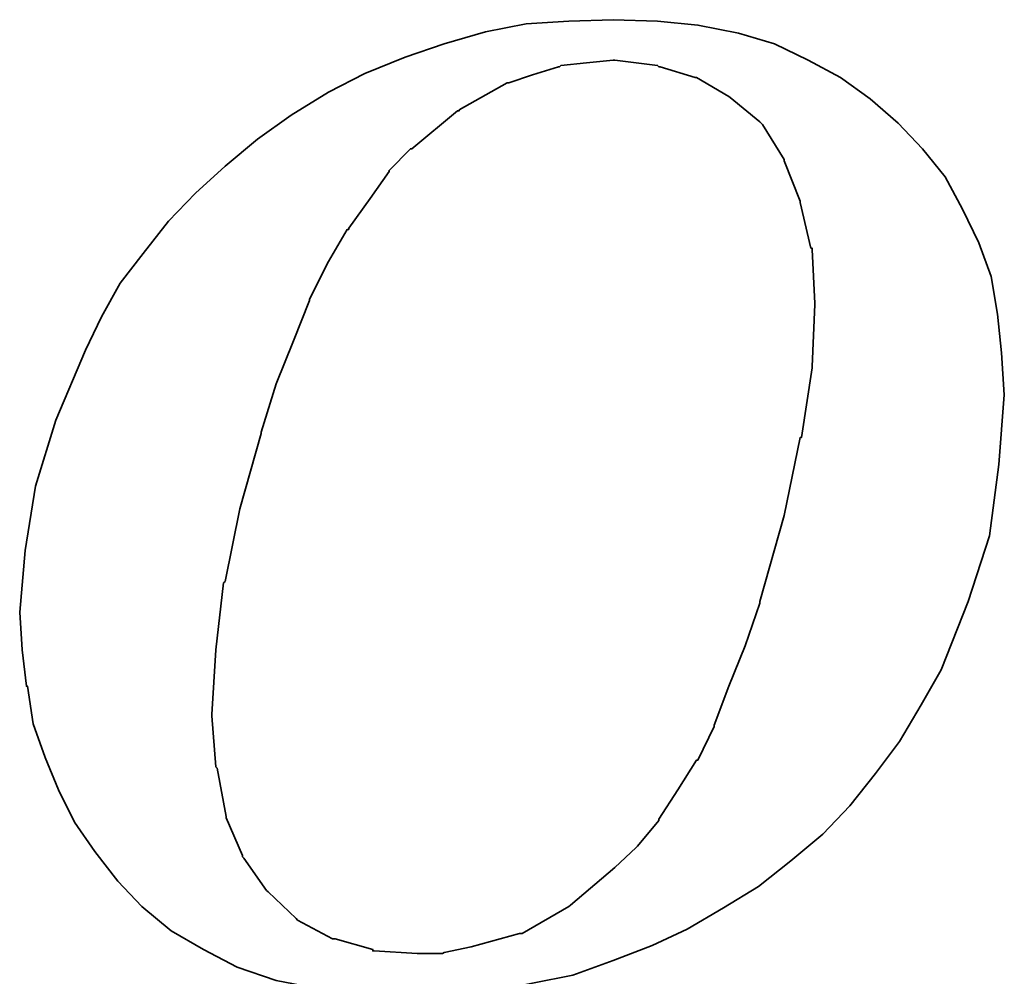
# Model space of a CAD drawing. Header units: millimetres. Extents: x -75 to 178, y -404 to -259.
# Tile 43 of 55: x 102.72 to 105.7, y -337.13 to -334.23. Entities that reach past the tile are written whole.
import ezdxf

# ---------------------------------------------------------------- set-up
doc = ezdxf.new("R2010")
doc.units = ezdxf.units.MM
doc.header["$LTSCALE"] = 0.1
doc.layers.add('DIM', color=4, linetype='CONTINUOUS')
doc.layers.add('layer 1', color=7, linetype='CONTINUOUS')

# ---------------------------------------------------------------- blocks, each defined once
blk = doc.blocks.new('TBI MOTION logo(完整正式版)')
at = {"layer": 'layer 1', "color": 22, "lineweight": 35}
for points, knots in [([(-11.34375, -6.98375), (-11.34375, -6.98375), (-10.91375, -7.43875), (-10.91375, -7.43875), (-10.91375, -7.43875), (-10.91375, -7.43875), (-10.38625, -7.87125), (-10.38625, -7.87125), (-10.38625, -7.87125), (-10.38625, -7.87125), (-9.81125, -8.20375), (-9.81125, -8.20375), (-9.81125, -8.20375), (-9.81125, -8.20375), (-9.21125, -8.51875), (-9.21125, -8.51875), (-9.21125, -8.51875), (-9.21125, -8.51875), (-8.51625, -8.75875), (-8.51625, -8.75875), (-8.51625, -8.75875), (-8.51625, -8.75875), (-7.77125, -8.90375), (-7.77125, -8.90375), (-7.77125, -8.90375), (-7.77125, -8.90375), (-6.97875, -8.99875), (-6.97875, -8.99875), (-6.97875, -8.99875), (-6.97875, -8.99875), (-6.14125, -9.02375), (-6.14125, -9.02375), (-6.14125, -9.02375), (-6.14125, -9.02375), (-5.37125, -8.99875), (-5.37125, -8.99875), (-5.37125, -8.99875), (-5.37125, -8.99875), (-4.65375, -8.94875), (-4.65375, -8.94875), (-4.65375, -8.94875), (-4.65375, -8.94875), (-3.93375, -8.80625), (-3.93375, -8.80625), (-3.93375, -8.80625), (-3.93375, -8.80625), (-3.21375, -8.66375), (-3.21375, -8.66375), (-3.21375, -8.66375), (-3.21375, -8.66375), (-2.49375, -8.39875), (-2.49375, -8.39875), (-2.49375, -8.39875), (-2.49375, -8.39875), (-1.79875, -8.13375), (-1.79875, -8.13375), (-1.79875, -8.13375), (-1.79875, -8.13375), (-1.17375, -7.84375), (-1.17375, -7.84375), (-1.17375, -7.84375), (-1.17375, -7.84375), (-0.52375, -7.46375), (-0.52375, -7.46375), (-0.52375, -7.46375), (-0.52375, -7.46375), (0.10124, -7.07875), (0.10124, -7.07875), (0.10124, -7.07875), (0.10124, -7.07875), (0.67625, -6.62375), (0.67625, -6.62375), (0.67625, -6.62375), (0.67625, -6.62375), (1.24874, -6.14375), (1.24874, -6.14375), (1.24874, -6.14375), (1.24874, -6.14375), (1.72874, -5.64125), (1.72874, -5.64125), (1.72874, -5.64125), (1.72874, -5.64125), (2.18624, -5.06375), (2.18624, -5.06375), (2.18624, -5.06375), (2.18624, -5.06375), (2.61625, -4.48874), (2.61625, -4.48874), (2.61625, -4.48874), (2.61625, -4.48874), (3.00125, -3.83874), (3.00125, -3.83874), (3.00125, -3.83874), (3.00125, -3.83874), (3.36124, -3.21374), (3.36124, -3.21374), (3.36124, -3.21374), (3.36124, -3.21374), (3.84374, -1.99125), (3.84374, -1.99125), (3.84374, -1.99125), (3.84374, -1.99125), (4.22625, -0.81875), (4.22625, -0.81875), (4.22625, -0.81875), (4.22625, -0.81875), (4.39125, 0.45624), (4.39125, 0.45624), (4.39125, 0.45624), (4.39125, 0.45624), (4.48874, 1.70124), (4.48874, 1.70124), (4.48874, 1.70124), (4.48874, 1.70124), (4.43874, 2.44625), (4.43874, 2.44625), (4.43874, 2.44625), (4.43874, 2.44625), (4.36874, 3.14125), (4.36874, 3.14125), (4.36874, 3.14125), (4.36874, 3.14125), (4.25125, 3.81125), (4.25125, 3.81125), (4.25125, 3.81125), (4.25125, 3.81125), (4.03124, 4.41125), (4.03124, 4.41125), (4.03124, 4.41125), (4.03124, 4.41125), (3.74374, 5.01125), (3.74374, 5.01125), (3.74374, 5.01125), (3.74374, 5.01125), (3.43124, 5.58875), (3.43124, 5.58875), (3.43124, 5.58875), (3.43124, 5.58875), (3.02625, 6.09125), (3.02625, 6.09125), (3.02625, 6.09125), (3.02625, 6.09125), (2.59374, 6.54875), (2.59374, 6.54875), (2.59374, 6.54875), (2.59374, 6.54875), (2.09124, 6.98125), (2.09124, 6.98125), (2.09124, 6.98125), (2.09124, 6.98125), (1.56124, 7.36625), (1.56124, 7.36625), (1.56124, 7.36625), (1.56124, 7.36625), (0.98624, 7.67625), (0.98624, 7.67625), (0.98624, 7.67625), (0.98624, 7.67625), (0.38624, 7.96375), (0.38624, 7.96375), (0.38624, 7.96375), (0.38624, 7.96375), (-0.25875, 8.15625), (-0.25875, 8.15625), (-0.25875, 8.15625), (-0.25875, 8.15625), (-0.98125, 8.30125), (-0.98125, 8.30125), (-0.98125, 8.30125), (-0.98125, 8.30125), (-1.70124, 8.37125), (-1.70124, 8.37125), (-1.70124, 8.37125), (-1.70124, 8.37125), (-2.49375, 8.39624), (-2.49375, 8.39624), (-2.49375, 8.39624), (-2.49375, 8.39624), (-3.28625, 8.37125), (-3.28625, 8.37125), (-3.28625, 8.37125), (-3.28625, 8.37125), (-4.05125, 8.32125), (-4.05125, 8.32125), (-4.05125, 8.32125), (-4.05125, 8.32125), (-4.77375, 8.18125), (-4.77375, 8.18125), (-4.77375, 8.18125), (-4.77375, 8.18125), (-5.51625, 7.96375), (-5.51625, 7.96375), (-5.51625, 7.96375), (-5.51625, 7.96375), (-6.21125, 7.72625), (-6.21125, 7.72625), (-6.21125, 7.72625), (-6.21125, 7.72625), (-6.92875, 7.43625), (-6.92875, 7.43625), (-6.92875, 7.43625), (-6.92875, 7.43625), (-7.57875, 7.10125), (-7.57875, 7.10125), (-7.57875, 7.10125), (-7.57875, 7.10125), (-8.24875, 6.69125), (-8.24875, 6.69125), (-8.24875, 6.69125), (-8.24875, 6.69125), (-8.84875, 6.26125), (-8.84875, 6.26125), (-8.84875, 6.26125), (-8.84875, 6.26125), (-9.42625, 5.78125), (-9.42625, 5.78125), (-9.42625, 5.78125), (-9.42625, 5.78125), (-9.95375, 5.30125), (-9.95375, 5.30125), (-9.95375, 5.30125), (-9.95375, 5.30125), (-10.43375, 4.79624), (-10.43375, 4.79624), (-10.43375, 4.79624), (-10.43375, 4.79624), (-10.88875, 4.22125), (-10.88875, 4.22125), (-10.88875, 4.22125), (-10.88875, 4.22125), (-11.29875, 3.69375), (-11.29875, 3.69375), (-11.29875, 3.69375), (-11.29875, 3.69375), (-11.63375, 3.09125), (-11.63375, 3.09125), (-11.63375, 3.09125), (-11.63375, 3.09125), (-11.91875, 2.49625), (-11.91875, 2.49625), (-11.91875, 2.49625), (-11.91875, 2.49625), (-12.44875, 1.24625), (-12.44875, 1.24625), (-12.44875, 1.24625), (-12.44875, 1.24625), (-12.80875, 0.06874), (-12.80875, 0.06874), (-12.80875, 0.06874), (-12.80875, 0.06874), (-12.99875, -1.07875), (-12.99875, -1.07875), (-12.99875, -1.07875), (-12.99875, -1.07875), (-13.09375, -2.18375), (-13.09375, -2.18375), (-13.09375, -2.18375), (-13.09375, -2.18375), (-13.04875, -2.85375), (-13.04875, -2.85375), (-13.04875, -2.85375), (-13.04875, -2.85375), (-12.97375, -3.50375), (-12.97375, -3.50375), (-12.97375, -3.50375), (-12.97375, -3.50375), (-12.95375, -3.50375), (-12.95375, -3.50375), (-12.95375, -3.50375), (-12.95375, -3.50375), (-12.85375, -4.17375), (-12.85375, -4.17375), (-12.85375, -4.17375), (-12.85375, -4.17375), (-12.63875, -4.77624), (-12.63875, -4.77624), (-12.63875, -4.77624), (-12.63875, -4.77624), (-12.39875, -5.35125), (-12.39875, -5.35125), (-12.39875, -5.35125), (-12.39875, -5.35125), (-12.11375, -5.92875), (-12.11375, -5.92875), (-12.11375, -5.92875), (-12.11375, -5.92875), (-11.75375, -6.45375), (-11.75375, -6.45375), (-11.75375, -6.45375), (-11.75375, -6.45375), (-11.34375, -6.98375), (-11.34375, -6.98375)], [0, 0, 0, 0, 0.01369863, 0.01369863, 0.01369863, 0.01369863, 0.02739726, 0.02739726, 0.02739726, 0.02739726, 0.04109589, 0.04109589, 0.04109589, 0.04109589, 0.05479452, 0.05479452, 0.05479452, 0.05479452, 0.06849315, 0.06849315, 0.06849315, 0.06849315, 0.08219178, 0.08219178, 0.08219178, 0.08219178, 0.09589041, 0.09589041, 0.09589041, 0.09589041, 0.10958904, 0.10958904, 0.10958904, 0.10958904, 0.12328767, 0.12328767, 0.12328767, 0.12328767, 0.1369863, 0.1369863, 0.1369863, 0.1369863, 0.15068493, 0.15068493, 0.15068493, 0.15068493, 0.16438356, 0.16438356, 0.16438356, 0.16438356, 0.17808219, 0.17808219, 0.17808219, 0.17808219, 0.19178082, 0.19178082, 0.19178082, 0.19178082, 0.20547945, 0.20547945, 0.20547945, 0.20547945, 0.21917808, 0.21917808, 0.21917808, 0.21917808, 0.23287671, 0.23287671, 0.23287671, 0.23287671, 0.24657534, 0.24657534, 0.24657534, 0.24657534, 0.26027397, 0.26027397, 0.26027397, 0.26027397, 0.2739726, 0.2739726, 0.2739726, 0.2739726, 0.28767123, 0.28767123, 0.28767123, 0.28767123, 0.30136986, 0.30136986, 0.30136986, 0.30136986, 0.31506849, 0.31506849, 0.31506849, 0.31506849, 0.32876712, 0.32876712, 0.32876712, 0.32876712, 0.34246575, 0.34246575, 0.34246575, 0.34246575, 0.35616438, 0.35616438, 0.35616438, 0.35616438, 0.36986301, 0.36986301, 0.36986301, 0.36986301, 0.38356164, 0.38356164, 0.38356164, 0.38356164, 0.39726027, 0.39726027, 0.39726027, 0.39726027, 0.4109589, 0.4109589, 0.4109589, 0.4109589, 0.42465753, 0.42465753, 0.42465753, 0.42465753, 0.43835616, 0.43835616, 0.43835616, 0.43835616, 0.45205479, 0.45205479, 0.45205479, 0.45205479, 0.46575342, 0.46575342, 0.46575342, 0.46575342, 0.47945205, 0.47945205, 0.47945205, 0.47945205, 0.49315068, 0.49315068, 0.49315068, 0.49315068, 0.50684932, 0.50684932, 0.50684932, 0.50684932, 0.52054795, 0.52054795, 0.52054795, 0.52054795, 0.53424658, 0.53424658, 0.53424658, 0.53424658, 0.54794521, 0.54794521, 0.54794521, 0.54794521, 0.56164384, 0.56164384, 0.56164384, 0.56164384, 0.57534247, 0.57534247, 0.57534247, 0.57534247, 0.5890411, 0.5890411, 0.5890411, 0.5890411, 0.60273973, 0.60273973, 0.60273973, 0.60273973, 0.61643836, 0.61643836, 0.61643836, 0.61643836, 0.63013699, 0.63013699, 0.63013699, 0.63013699, 0.64383562, 0.64383562, 0.64383562, 0.64383562, 0.65753425, 0.65753425, 0.65753425, 0.65753425, 0.67123288, 0.67123288, 0.67123288, 0.67123288, 0.68493151, 0.68493151, 0.68493151, 0.68493151, 0.69863014, 0.69863014, 0.69863014, 0.69863014, 0.71232877, 0.71232877, 0.71232877, 0.71232877, 0.7260274, 0.7260274, 0.7260274, 0.7260274, 0.73972603, 0.73972603, 0.73972603, 0.73972603, 0.75342466, 0.75342466, 0.75342466, 0.75342466, 0.76712329, 0.76712329, 0.76712329, 0.76712329, 0.78082192, 0.78082192, 0.78082192, 0.78082192, 0.79452055, 0.79452055, 0.79452055, 0.79452055, 0.80821918, 0.80821918, 0.80821918, 0.80821918, 0.82191781, 0.82191781, 0.82191781, 0.82191781, 0.83561644, 0.83561644, 0.83561644, 0.83561644, 0.84931507, 0.84931507, 0.84931507, 0.84931507, 0.8630137, 0.8630137, 0.8630137, 0.8630137, 0.87671233, 0.87671233, 0.87671233, 0.87671233, 0.89041096, 0.89041096, 0.89041096, 0.89041096, 0.90410959, 0.90410959, 0.90410959, 0.90410959, 0.91780822, 0.91780822, 0.91780822, 0.91780822, 0.93150685, 0.93150685, 0.93150685, 0.93150685, 0.94520548, 0.94520548, 0.94520548, 0.94520548, 0.95890411, 0.95890411, 0.95890411, 0.95890411, 0.97260274, 0.97260274, 0.97260274, 0.97260274, 0.98630137, 0.98630137, 0.98630137, 0.98630137, 1, 1, 1, 1]), ([(-8.77875, 1.03124), (-8.77875, 1.03124), (-8.51625, 1.89625), (-8.51625, 1.89625), (-8.51625, 1.89625), (-8.51625, 1.89625), (-8.20375, 2.66375), (-8.20375, 2.66375), (-8.20375, 2.66375), (-8.20375, 2.66375), (-7.91625, 3.38125), (-7.91625, 3.38125), (-7.91625, 3.38125), (-7.91625, 3.38125), (-7.91625, 3.40624), (-7.91625, 3.40624), (-7.91625, 3.40624), (-7.91625, 3.40624), (-7.57875, 4.07624), (-7.57875, 4.07624), (-7.57875, 4.07624), (-7.57875, 4.07624), (-7.24375, 4.65125), (-7.24375, 4.65125), (-7.24375, 4.65125), (-7.24375, 4.65125), (-7.21875, 4.65125), (-7.21875, 4.65125), (-7.21875, 4.65125), (-7.21875, 4.65125), (-7.21875, 4.67624), (-7.21875, 4.67624), (-7.21875, 4.67624), (-7.21875, 4.67624), (-6.83625, 5.20375), (-6.83625, 5.20375), (-6.83625, 5.20375), (-6.83625, 5.20375), (-6.49875, 5.68625), (-6.49875, 5.68625), (-6.49875, 5.68625), (-6.49875, 5.68625), (-6.49875, 5.70625), (-6.49875, 5.70625), (-6.49875, 5.70625), (-6.49875, 5.70625), (-6.11625, 6.09125), (-6.11625, 6.09125), (-6.11625, 6.09125), (-6.11625, 6.09125), (-6.09125, 6.09125), (-6.09125, 6.09125), (-6.09125, 6.09125), (-6.09125, 6.09125), (-5.27375, 6.76625), (-5.27375, 6.76625), (-5.27375, 6.76625), (-5.27375, 6.76625), (-5.24875, 6.76625), (-5.24875, 6.76625), (-5.24875, 6.76625), (-5.24875, 6.76625), (-5.24875, 6.78625), (-5.24875, 6.78625), (-5.24875, 6.78625), (-5.24875, 6.78625), (-4.38875, 7.26624), (-4.38875, 7.26624), (-4.38875, 7.26624), (-4.38875, 7.26624), (-4.36125, 7.26624), (-4.36125, 7.26624), (-4.36125, 7.26624), (-4.36125, 7.26624), (-3.93375, 7.41125), (-3.93375, 7.41125), (-3.93375, 7.41125), (-3.93375, 7.41125), (-3.47375, 7.55625), (-3.47375, 7.55625), (-3.47375, 7.55625), (-3.47375, 7.55625), (-3.45375, 7.55625), (-3.45375, 7.55625), (-3.45375, 7.55625), (-3.45375, 7.55625), (-3.42875, 7.58124), (-3.42875, 7.58124), (-3.42875, 7.58124), (-3.42875, 7.58124), (-2.97375, 7.62625), (-2.97375, 7.62625), (-2.97375, 7.62625), (-2.97375, 7.62625), (-2.49375, 7.67625), (-2.49375, 7.67625), (-2.49375, 7.67625), (-2.49375, 7.67625), (-2.46875, 7.67625), (-2.46875, 7.67625), (-2.46875, 7.67625), (-2.46875, 7.67625), (-1.70124, 7.58124), (-1.70124, 7.58124), (-1.70124, 7.58124), (-1.70124, 7.58124), (-1.67875, 7.55625), (-1.67875, 7.55625), (-1.67875, 7.55625), (-1.67875, 7.55625), (-1.65375, 7.55625), (-1.65375, 7.55625), (-1.65375, 7.55625), (-1.65375, 7.55625), (-1.03125, 7.36625), (-1.03125, 7.36625), (-1.03125, 7.36625), (-1.03125, 7.36625), (-1.00625, 7.36625), (-1.00625, 7.36625), (-1.00625, 7.36625), (-1.00625, 7.36625), (-0.43124, 7.02624), (-0.43124, 7.02624), (-0.43124, 7.02624), (-0.43124, 7.02624), (-0.40625, 7.00624), (-0.40625, 7.00624), (-0.40625, 7.00624), (-0.40625, 7.00624), (0.12124, 6.57124), (0.12124, 6.57124), (0.12124, 6.57124), (0.12124, 6.57124), (0.14624, 6.54875), (0.14624, 6.54875), (0.14624, 6.54875), (0.14624, 6.54875), (0.17124, 6.52375), (0.17124, 6.52375), (0.17124, 6.52375), (0.17124, 6.52375), (0.55625, 5.89875), (0.55625, 5.89875), (0.55625, 5.89875), (0.55625, 5.89875), (0.55625, 5.87625), (0.55625, 5.87625), (0.55625, 5.87625), (0.55625, 5.87625), (0.84124, 5.15625), (0.84124, 5.15625), (0.84124, 5.15625), (0.84124, 5.15625), (0.84124, 5.13125), (0.84124, 5.13125), (0.84124, 5.13125), (0.84124, 5.13125), (1.03624, 4.31875), (1.03624, 4.31875), (1.03624, 4.31875), (1.03624, 4.31875), (1.05624, 4.31875), (1.05624, 4.31875), (1.05624, 4.31875), (1.05624, 4.31875), (1.05624, 4.29125), (1.05624, 4.29125), (1.05624, 4.29125), (1.05624, 4.29125), (1.10625, 3.33125), (1.10625, 3.33125), (1.10625, 3.33125), (1.10625, 3.33125), (1.10625, 3.30875), (1.10625, 3.30875), (1.10625, 3.30875), (1.10625, 3.30875), (1.05624, 2.20624), (1.05624, 2.20624), (1.05624, 2.20624), (1.05624, 2.20624), (1.05624, 2.18124), (1.05624, 2.18124), (1.05624, 2.18124), (1.05624, 2.18124), (0.86624, 0.93624), (0.86624, 0.93624), (0.86624, 0.93624), (0.86624, 0.93624), (0.84124, 0.93624), (0.84124, 0.93624), (0.84124, 0.93624), (0.84124, 0.93624), (0.55625, -0.45874), (0.55625, -0.45874), (0.55625, -0.45874), (0.55625, -0.45874), (0.12124, -1.99125), (0.12124, -1.99125), (0.12124, -1.99125), (0.12124, -1.99125), (0.12124, -2.01874), (0.12124, -2.01874), (0.12124, -2.01874), (0.12124, -2.01874), (-0.13874, -2.78375), (-0.13874, -2.78375), (-0.13874, -2.78375), (-0.13874, -2.78375), (-0.43124, -3.50375), (-0.43124, -3.50375), (-0.43124, -3.50375), (-0.43124, -3.50375), (-0.69375, -4.19875), (-0.69375, -4.19875), (-0.69375, -4.19875), (-0.69375, -4.19875), (-0.69375, -4.22375), (-0.69375, -4.22375), (-0.69375, -4.22375), (-0.69375, -4.22375), (-0.98125, -4.82374), (-0.98125, -4.82374), (-0.98125, -4.82374), (-0.98125, -4.82374), (-1.00625, -4.82374), (-1.00625, -4.82374), (-1.00625, -4.82374), (-1.00625, -4.82374), (-1.33875, -5.35125), (-1.33875, -5.35125), (-1.33875, -5.35125), (-1.33875, -5.35125), (-1.67875, -5.87875), (-1.67875, -5.87875), (-1.67875, -5.87875), (-1.67875, -5.87875), (-1.67875, -5.90375), (-1.67875, -5.90375), (-1.67875, -5.90375), (-1.67875, -5.90375), (-2.05875, -6.35875), (-2.05875, -6.35875), (-2.05875, -6.35875), (-2.05875, -6.35875), (-2.08375, -6.38375), (-2.08375, -6.38375), (-2.08375, -6.38375), (-2.08375, -6.38375), (-2.46875, -6.74375), (-2.46875, -6.74375), (-2.46875, -6.74375), (-2.46875, -6.74375), (-3.25875, -7.41625), (-3.25875, -7.41625), (-3.25875, -7.41625), (-3.25875, -7.41625), (-3.28625, -7.43875), (-3.28625, -7.43875), (-3.28625, -7.43875), (-3.28625, -7.43875), (-4.12375, -7.91875), (-4.12375, -7.91875), (-4.12375, -7.91875), (-4.12375, -7.91875), (-4.14875, -7.91875), (-4.14875, -7.91875), (-4.14875, -7.91875), (-4.14875, -7.91875), (-4.17125, -7.91875), (-4.17125, -7.91875), (-4.17125, -7.91875), (-4.17125, -7.91875), (-5.03375, -8.15875), (-5.03375, -8.15875), (-5.03375, -8.15875), (-5.03375, -8.15875), (-5.51625, -8.25625), (-5.51625, -8.25625), (-5.51625, -8.25625), (-5.51625, -8.25625), (-5.54125, -8.27875), (-5.54125, -8.27875), (-5.54125, -8.27875), (-5.54125, -8.27875), (-5.56375, -8.27875), (-5.56375, -8.27875), (-5.56375, -8.27875), (-5.56375, -8.27875), (-5.99625, -8.27875), (-5.99625, -8.27875), (-5.99625, -8.27875), (-5.99625, -8.27875), (-6.76375, -8.23125), (-6.76375, -8.23125), (-6.76375, -8.23125), (-6.76375, -8.23125), (-6.78875, -8.23125), (-6.78875, -8.23125), (-6.78875, -8.23125), (-6.78875, -8.23125), (-6.78875, -8.20375), (-6.78875, -8.20375), (-6.78875, -8.20375), (-6.78875, -8.20375), (-7.45875, -8.01375), (-7.45875, -8.01375), (-7.45875, -8.01375), (-7.45875, -8.01375), (-7.48375, -8.01375), (-7.48375, -8.01375), (-7.48375, -8.01375), (-7.48375, -8.01375), (-7.50875, -8.01375), (-7.50875, -8.01375), (-7.50875, -8.01375), (-7.50875, -8.01375), (-8.13125, -7.67875), (-8.13125, -7.67875), (-8.13125, -7.67875), (-8.13125, -7.67875), (-8.15625, -7.65375), (-8.15625, -7.65375), (-8.15625, -7.65375), (-8.15625, -7.65375), (-8.65875, -7.17375), (-8.65875, -7.17375), (-8.65875, -7.17375), (-8.65875, -7.17375), (-8.68375, -7.14875), (-8.68375, -7.14875), (-8.68375, -7.14875), (-8.68375, -7.14875), (-9.08875, -6.57375), (-9.08875, -6.57375), (-9.08875, -6.57375), (-9.08875, -6.57375), (-9.11375, -6.54875), (-9.11375, -6.54875), (-9.11375, -6.54875), (-9.11375, -6.54875), (-9.11375, -6.52875), (-9.11375, -6.52875), (-9.11375, -6.52875), (-9.11375, -6.52875), (-9.40375, -5.85375), (-9.40375, -5.85375), (-9.40375, -5.85375), (-9.40375, -5.85375), (-9.40375, -5.82875), (-9.40375, -5.82875), (-9.40375, -5.82875), (-9.40375, -5.82875), (-9.56875, -4.96875), (-9.56875, -4.96875), (-9.56875, -4.96875), (-9.56875, -4.96875), (-9.59375, -4.94375), (-9.59375, -4.94375), (-9.59375, -4.94375), (-9.59375, -4.94375), (-9.66375, -4.03375), (-9.66375, -4.03375), (-9.66375, -4.03375), (-9.66375, -4.03375), (-9.66375, -4.00875), (-9.66375, -4.00875), (-9.66375, -4.00875), (-9.66375, -4.00875), (-9.59375, -2.85375), (-9.59375, -2.85375), (-9.59375, -2.85375), (-9.59375, -2.85375), (-9.45125, -1.65875), (-9.45125, -1.65875), (-9.45125, -1.65875), (-9.45125, -1.65875), (-9.42625, -1.63375), (-9.42625, -1.63375), (-9.42625, -1.63375), (-9.42625, -1.63375), (-9.16125, -0.33875), (-9.16125, -0.33875), (-9.16125, -0.33875), (-9.16125, -0.33875), (-8.77875, 1.00624), (-8.77875, 1.00624), (-8.77875, 1.00624), (-8.77875, 1.00624), (-8.77875, 1.03124), (-8.77875, 1.03124)], [0, 0, 0, 0, 0.01020408, 0.01020408, 0.01020408, 0.01020408, 0.02040816, 0.02040816, 0.02040816, 0.02040816, 0.03061224, 0.03061224, 0.03061224, 0.03061224, 0.04081633, 0.04081633, 0.04081633, 0.04081633, 0.05102041, 0.05102041, 0.05102041, 0.05102041, 0.06122449, 0.06122449, 0.06122449, 0.06122449, 0.07142857, 0.07142857, 0.07142857, 0.07142857, 0.08163265, 0.08163265, 0.08163265, 0.08163265, 0.09183673, 0.09183673, 0.09183673, 0.09183673, 0.10204082, 0.10204082, 0.10204082, 0.10204082, 0.1122449, 0.1122449, 0.1122449, 0.1122449, 0.12244898, 0.12244898, 0.12244898, 0.12244898, 0.13265306, 0.13265306, 0.13265306, 0.13265306, 0.14285714, 0.14285714, 0.14285714, 0.14285714, 0.15306122, 0.15306122, 0.15306122, 0.15306122, 0.16326531, 0.16326531, 0.16326531, 0.16326531, 0.17346939, 0.17346939, 0.17346939, 0.17346939, 0.18367347, 0.18367347, 0.18367347, 0.18367347, 0.19387755, 0.19387755, 0.19387755, 0.19387755, 0.20408163, 0.20408163, 0.20408163, 0.20408163, 0.21428571, 0.21428571, 0.21428571, 0.21428571, 0.2244898, 0.2244898, 0.2244898, 0.2244898, 0.23469388, 0.23469388, 0.23469388, 0.23469388, 0.24489796, 0.24489796, 0.24489796, 0.24489796, 0.25510204, 0.25510204, 0.25510204, 0.25510204, 0.26530612, 0.26530612, 0.26530612, 0.26530612, 0.2755102, 0.2755102, 0.2755102, 0.2755102, 0.28571429, 0.28571429, 0.28571429, 0.28571429, 0.29591837, 0.29591837, 0.29591837, 0.29591837, 0.30612245, 0.30612245, 0.30612245, 0.30612245, 0.31632653, 0.31632653, 0.31632653, 0.31632653, 0.32653061, 0.32653061, 0.32653061, 0.32653061, 0.33673469, 0.33673469, 0.33673469, 0.33673469, 0.34693878, 0.34693878, 0.34693878, 0.34693878, 0.35714286, 0.35714286, 0.35714286, 0.35714286, 0.36734694, 0.36734694, 0.36734694, 0.36734694, 0.37755102, 0.37755102, 0.37755102, 0.37755102, 0.3877551, 0.3877551, 0.3877551, 0.3877551, 0.39795918, 0.39795918, 0.39795918, 0.39795918, 0.40816327, 0.40816327, 0.40816327, 0.40816327, 0.41836735, 0.41836735, 0.41836735, 0.41836735, 0.42857143, 0.42857143, 0.42857143, 0.42857143, 0.43877551, 0.43877551, 0.43877551, 0.43877551, 0.44897959, 0.44897959, 0.44897959, 0.44897959, 0.45918367, 0.45918367, 0.45918367, 0.45918367, 0.46938776, 0.46938776, 0.46938776, 0.46938776, 0.47959184, 0.47959184, 0.47959184, 0.47959184, 0.48979592, 0.48979592, 0.48979592, 0.48979592, 0.5, 0.5, 0.5, 0.5, 0.51020408, 0.51020408, 0.51020408, 0.51020408, 0.52040816, 0.52040816, 0.52040816, 0.52040816, 0.53061224, 0.53061224, 0.53061224, 0.53061224, 0.54081633, 0.54081633, 0.54081633, 0.54081633, 0.55102041, 0.55102041, 0.55102041, 0.55102041, 0.56122449, 0.56122449, 0.56122449, 0.56122449, 0.57142857, 0.57142857, 0.57142857, 0.57142857, 0.58163265, 0.58163265, 0.58163265, 0.58163265, 0.59183673, 0.59183673, 0.59183673, 0.59183673, 0.60204082, 0.60204082, 0.60204082, 0.60204082, 0.6122449, 0.6122449, 0.6122449, 0.6122449, 0.62244898, 0.62244898, 0.62244898, 0.62244898, 0.63265306, 0.63265306, 0.63265306, 0.63265306, 0.64285714, 0.64285714, 0.64285714, 0.64285714, 0.65306122, 0.65306122, 0.65306122, 0.65306122, 0.66326531, 0.66326531, 0.66326531, 0.66326531, 0.67346939, 0.67346939, 0.67346939, 0.67346939, 0.68367347, 0.68367347, 0.68367347, 0.68367347, 0.69387755, 0.69387755, 0.69387755, 0.69387755, 0.70408163, 0.70408163, 0.70408163, 0.70408163, 0.71428571, 0.71428571, 0.71428571, 0.71428571, 0.7244898, 0.7244898, 0.7244898, 0.7244898, 0.73469388, 0.73469388, 0.73469388, 0.73469388, 0.74489796, 0.74489796, 0.74489796, 0.74489796, 0.75510204, 0.75510204, 0.75510204, 0.75510204, 0.76530612, 0.76530612, 0.76530612, 0.76530612, 0.7755102, 0.7755102, 0.7755102, 0.7755102, 0.78571429, 0.78571429, 0.78571429, 0.78571429, 0.79591837, 0.79591837, 0.79591837, 0.79591837, 0.80612245, 0.80612245, 0.80612245, 0.80612245, 0.81632653, 0.81632653, 0.81632653, 0.81632653, 0.82653061, 0.82653061, 0.82653061, 0.82653061, 0.83673469, 0.83673469, 0.83673469, 0.83673469, 0.84693878, 0.84693878, 0.84693878, 0.84693878, 0.85714286, 0.85714286, 0.85714286, 0.85714286, 0.86734694, 0.86734694, 0.86734694, 0.86734694, 0.87755102, 0.87755102, 0.87755102, 0.87755102, 0.8877551, 0.8877551, 0.8877551, 0.8877551, 0.89795918, 0.89795918, 0.89795918, 0.89795918, 0.90816327, 0.90816327, 0.90816327, 0.90816327, 0.91836735, 0.91836735, 0.91836735, 0.91836735, 0.92857143, 0.92857143, 0.92857143, 0.92857143, 0.93877551, 0.93877551, 0.93877551, 0.93877551, 0.94897959, 0.94897959, 0.94897959, 0.94897959, 0.95918367, 0.95918367, 0.95918367, 0.95918367, 0.96938776, 0.96938776, 0.96938776, 0.96938776, 0.97959184, 0.97959184, 0.97959184, 0.97959184, 0.98979592, 0.98979592, 0.98979592, 0.98979592, 1, 1, 1, 1])]:
    blk.add_open_spline(points, degree=3, knots=knots, dxfattribs=at)

msp = doc.modelspace()

# ---------------------------------------------------------------- block references
at = {"layer": 'DIM', "color": 7, "xscale": 0.169477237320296, "yscale": 0.169477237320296, "zscale": 0.169477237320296}
msp.add_blockref('TBI MOTION logo(完整正式版)', (104.9368, -335.6557), dxfattribs=at)

doc.saveas('drawing.dxf')
